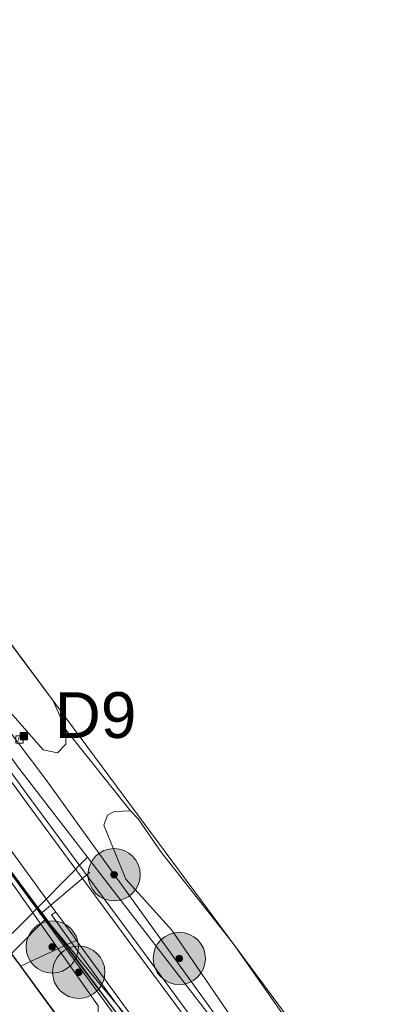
# Model space of a CAD drawing. Header units: metres. Extents: x 163628 to 167855, y 402678 to 405435.
# Tile 179 of 256: x 164752 to 164781, y 403613 to 403689. Entities that reach past the tile are written whole.
import ezdxf
from ezdxf.enums import TextEntityAlignment as Align

# ---------------------------------------------------------------- set-up
doc = ezdxf.new("R2010")
doc.units = ezdxf.units.M
doc.linetypes.add('X-CA190022.004-UO-WHM_Riolering gemeente_NLCS_v0.2$0$RI-OVERIG', pattern=[17, 5, -2, 2, -2, 0, -2, 2, -2])
doc.layers.get('0').update_dxf_attribs({"lineweight": 25})
for name, color, linetype, lineweight in [('X-CA190022.004-UO-BGT_Ondergrond$0$GE_314_WGDRijbaanLokaleweg_Vlak_GEM', 253, 'Continuous', 9), ('X-CA190022.004-UO-BGT_Ondergrond$0$GE_322_WGDInrit_Vlak_GEM', 253, 'Continuous', 9), ('X-CA190022.004-UO-BGT_Ondergrond$0$GE_367_OWGBerm_groenvoorziening_grasenk_GEM', 253, 'Continuous', 9), ('X-CA190022.004-UO-BGT_Ondergrond$0$GE_401_OTDErf_Vlak_GEM', 253, 'Continuous', 9), ('X-CA190022.004-UO-BGT_Ondergrond$0$GE_471_BTDBouwland_Vlak_GEM', 253, 'Continuous', 9), ('X-CA190022.004-UO-BGT_Ondergrond$0$GE_523_WTDGreppel_drogesloot_Vlak_GEM', 253, 'Continuous', 9), ('X-CA190022.004-UO-BGT_Ondergrond$0$GE_835_KSTRioolkast_Punt_GEM', 253, 'Continuous', 9), ('X-CA190022.004-UO-BGT_Ondergrond$0$GE_885_PutInspectieofRioolput_Punt_GEM', 253, 'Continuous', 9), ('X-CA190022.004-UO-BGT_Ondergrond$0$N-WE-RI-PUT_INSPECTIE-S', 253, 'Continuous', 9), ('X-CA190022.004-UO-DWM_Beplanting$0$B-WE-GR-BOOM-S AFKOMSTIG UIT BGT', 252, 'Continuous', 0), ('X-CA190022.004-UO-KAD_Percelen$0$B-WE-KG-GRENS_PERCEEL-GV', 150, 'Continuous', 9), ('X-CA190022.004-UO-WHM_Riolering gemeente - drukleidingen_v0.1$0$Riool_onder_druk_putnummers_drukgemaal', 214, 'Continuous', 25), ('X-CA190022.004-UO-WHM_Riolering gemeente_NLCS_v0.2$0$B-WE-RI-VRIJVERVAL_PVC_160-G', 214, 'X-CA190022.004-UO-WHM_Riolering gemeente_NLCS_v0.2$0$RI-OVERIG', 15)]:
    doc.layers.add(name, color=color, linetype=linetype, lineweight=lineweight)
doc.layers.add('X-CA190022.004-UO-DWM_Beplanting$0$B-WE-GR-BOOM-S AFKOMSTIG UIT BOMENBESTAND GEMEENTE', color=252, linetype='Continuous')
doc.layers.add('X-CA190022.004-UO-DWM_Beplanting$0$N-GV-GR-GRAS-A-200', color=7, linetype='Continuous')
for name, color, linetype, lineweight, transparency in [('X-CA190022.004-UO-KLIC$0$B-OI-KL-DATA_KPN_0000546663_VECT_19O042616-G', 42, 'X-CA190022.004-UO-KLIC$0$1-200 TELEFONIE-KPN', 0, 0.25), ('X-CA190022.004-UO-KLIC$0$B-OI-KL-DATA_ZIGGO BV_0000546674_VECT_19O042616-G', 42, 'X-CA190022.004-UO-KLIC$0$1-200 ZIGGO', 0, 0.25), ('X-CA190022.004-UO-KLIC$0$B-OI-KL-WATER_BW_0000551269_VECT_19O042616-G', 42, 'X-CA190022.004-UO-KLIC$0$1-200 WATERLEIDING', 0, 0.25), ('X-CA190022.004-UO-KLIC$0$B-WE-KL-ET_LS-G', 42, 'X-CA190022.004-UO-KLIC$0$1-200 LAAGSPANNING', 0, 0.25), ('X-CA190022.004-UO-KLIC$0$B-WE-KL-ET_LS_KABELBED-G', 42, 'X-CA190022.004-UO-KLIC$0$1-200 LAAGSPANNING', 0, 0.25), ('X-CA190022.004-UO-KLIC$0$B-WE-KL-ET_MS-G', 42, 'X-CA190022.004-UO-KLIC$0$1-200 MIDDENSPANNING', 0, 0.25), ('X-CA190022.004-UO-KLIC$0$B-WE-KL-GAS_LD-G', 42, 'X-CA190022.004-UO-KLIC$0$1-200 GASLEIDING LAGE DRUK', 0, 0.25), ('X-CA190022.004-UO-KLIC$0$B-WE-KL-GAS_LD_HULPSTUK-S', 42, 'X-CA190022.004-UO-KLIC$0$1-200 GASLEIDING LAGE DRUK', 0, 0.25)]:
    doc.layers.add(name, color=color, linetype=linetype, lineweight=lineweight, transparency=transparency)
doc.styles.add('X-CA190022.004-UO-BGT_Ondergrond$0$NLCS-ISO', font='NLCS-ISO.ttf')
doc.styles.add('X-CA190022.004-UO-KLIC$0$NLCS-ISO', font='NLCS-ISO.ttf')
doc.styles.add('X-CA190022.004-UO-WHM_Riolering gemeente - drukleidingen_v0.1$0$Style-Arial', font='arial.ttf')
doc.linetypes.add('X-CA190022.004-UO-KLIC$0$1-200 GASLEIDING LAGE DRUK', pattern='A,1.5,-0.6,["GAS LD",X-CA190022.004-UO-KLIC$0$NLCS-ISO,S=0.24,R=0,X=-0.5,Y=-0.12],-0.7', length=2.8)
doc.linetypes.add('X-CA190022.004-UO-KLIC$0$1-200 LAAGSPANNING', pattern='A,1.5,-0.6,["LS",X-CA190022.004-UO-KLIC$0$NLCS-ISO,S=0.24,R=0,X=-0.45,Y=-0.12],-0.05', length=2.15)
doc.linetypes.add('X-CA190022.004-UO-KLIC$0$1-200 MIDDENSPANNING', pattern='A,1.5,-0.6,["MS",X-CA190022.004-UO-KLIC$0$NLCS-ISO,S=0.24,R=0,X=-0.5,Y=-0.12],-0.05', length=2.15)
doc.linetypes.add('X-CA190022.004-UO-KLIC$0$1-200 TELEFONIE-KPN', pattern='A,1.5,-0.6,["KPN",X-CA190022.004-UO-KLIC$0$NLCS-ISO,S=0.24,R=0,X=-0.5,Y=-0.12],-0.3', length=2.4)
doc.linetypes.add('X-CA190022.004-UO-KLIC$0$1-200 WATERLEIDING', pattern='A,1.5,-0.6,["WATER",X-CA190022.004-UO-KLIC$0$NLCS-ISO,S=0.24,R=0,X=-0.5,Y=-0.12],-0.65', length=2.75)
doc.linetypes.add('X-CA190022.004-UO-KLIC$0$1-200 ZIGGO', pattern='A,1.5,-0.6,["ZIGGO",X-CA190022.004-UO-KLIC$0$NLCS-ISO,S=0.24,R=0,X=-0.5,Y=-0.12],-0.5', length=2.6)

# ---------------------------------------------------------------- blocks, each defined once
blk = doc.blocks.new('X-CA190022.004-UO-BGT_Ondergrond$0$SRI-PUT_INSPECTIEPUT_RIOOLPUT-SO')
at = {"color": 0, "linetype": 'ByBlock', "lineweight": 18}
blk.add_lwpolyline([(-1.12, -1.12), (1.12, -1.12), (1.12, 1.12), (-1.12, 1.12)], close=True, dxfattribs=at)
at = {"color": 0, "linetype": 'ByBlock', "lineweight": 18, "style": 'X-CA190022.004-UO-BGT_Ondergrond$0$NLCS-ISO'}
blk.add_text('r', height=1.5, dxfattribs=at).set_placement((0, 0.28), align=Align.MIDDLE_CENTER)
blk = doc.blocks.new('X-CA190022.004-UO-BGT_Ondergrond$0$IMGEOInspectierioolput')
at = {"layer": 'X-CA190022.004-UO-BGT_Ondergrond$0$N-WE-RI-PUT_INSPECTIE-S', "xscale": 10, "yscale": 10, "zscale": 10}
blk.add_blockref('X-CA190022.004-UO-BGT_Ondergrond$0$SRI-PUT_INSPECTIEPUT_RIOOLPUT-SO', (0, 0), dxfattribs=at)
blk = doc.blocks.new('*U22')
at = {"layer": 'X-CA190022.004-UO-BGT_Ondergrond$0$GE_835_KSTRioolkast_Punt_GEM'}
h = blk.add_hatch(color=40, dxfattribs=at)
edge = h.paths.add_edge_path()
edge.add_spline(control_points=[(-15.8, -13), (-15.8, -15.8), (-13, -15.8)], knot_values=[0, 0, 0, 1, 1, 1], degree=2, periodic=0)
edge.add_line((-13, -15.8), (13, -15.8))
edge.add_spline(control_points=[(13, -15.8), (15.8, -15.8), (15.8, -13)], knot_values=[0, 0, 0, 1, 1, 1], degree=2, periodic=0)
edge.add_line((15.8, -13), (15.8, 13))
edge.add_spline(control_points=[(15.8, 13), (15.8, 15.8), (13.2, 15.8)], knot_values=[0, 0, 0, 1, 1, 1], degree=2, periodic=0)
edge.add_line((13.2, 15.8), (-13, 15.8))
edge.add_spline(control_points=[(-13, 15.8), (-15.8, 15.8), (-15.8, 13)], knot_values=[0, 0, 0, 1, 1, 1], degree=2, periodic=0)
edge.add_line((-15.8, 13), (-15.8, -13))
blk = doc.blocks.new('X-CA190022.004-UO-BGT_Ondergrond$0$IMGEORioolkast')
at = {"layer": 'X-CA190022.004-UO-BGT_Ondergrond$0$GE_835_KSTRioolkast_Punt_GEM'}
h = blk.add_hatch(color=256, dxfattribs=at)
edge = h.paths.add_edge_path()
edge.add_spline(control_points=[(8.9, -11.9), (9.1, -11.9), (9.1, -11.7)], knot_values=[0, 0, 0, 1, 1, 1], degree=2, periodic=0)
edge.add_line((9.1, -11.7), (9.1, 3.6))
edge.add_line((9.1, 3.6), (-9.1, 3.6))
edge.add_line((-9.1, 3.6), (-9.1, -11.7))
edge.add_spline(control_points=[(-9.1, -11.7), (-9, -11.9), (-8.9, -11.9)], knot_values=[0, 0, 0, 1, 1, 1], degree=2, periodic=0)
edge.add_line((-8.9, -11.9), (8.9, -11.9))
edge = h.paths.add_edge_path()
edge.add_line((8.9, 9.2), (-8.9, 9.2))
edge.add_spline(control_points=[(-8.9, 9.2), (-9.1, 9.1), (-9.1, 9)], knot_values=[0, 0, 0, 1, 1, 1], degree=2, periodic=0)
edge.add_line((-9.1, 9), (-9.1, 6.6))
edge.add_spline(control_points=[(-9.1, 6.6), (-9, 6.4), (-8.9, 6.4)], knot_values=[0, 0, 0, 1, 1, 1], degree=2, periodic=0)
edge.add_line((-8.9, 6.4), (8.9, 6.4))
edge.add_spline(control_points=[(8.9, 6.4), (9.1, 6.4), (9.1, 6.6)], knot_values=[0, 0, 0, 1, 1, 1], degree=2, periodic=0)
edge.add_line((9.1, 6.6), (9.1, 9))
edge.add_spline(control_points=[(9.1, 9), (9.1, 9.2), (8.9, 9.2)], knot_values=[0, 0, 0, 1, 1, 1], degree=2, periodic=0)
h = blk.add_hatch(color=256, dxfattribs=at)
edge = h.paths.add_edge_path(flags=0)
edge.add_spline(control_points=[(-7.3, -1.4), (-7.3, -2.4), (-6.1, -2.6)], knot_values=[0, 0, 0, 1, 1, 1], degree=2, periodic=0)
edge.add_spline(control_points=[(-6.1, -2.6), (-4.8, -2.4), (-4.8, -1.5), (-4.8, -0.1), (-6.1, -0.1)], knot_values=[0, 0, 0, 0.5, 0.5, 1, 1, 1], degree=2, periodic=0)
edge.add_spline(control_points=[(-6.1, -0.1), (-7.1, -0.1), (-7.3, -1.3)], knot_values=[0, 0, 0, 1, 1, 1], degree=2, periodic=0)
edge.add_line((-7.3, -1.3), (-7.3, -1.4))
blk.add_blockref('*U22', (0, 0), dxfattribs=at)
blk = doc.blocks.new('X-CA190022.004-UO-KLIC$0$SKL-WTB_HULP_OVERIG-SO')
at = {"color": 0, "linetype": 'ByBlock', "lineweight": 18}
for points in [[(-0.1, 0.1), (0.1, -0.1)], [(0.1, 0.1), (-0.1, -0.1)]]:
    blk.add_lwpolyline(points, dxfattribs=at)
at = {"color": 0, "linetype": 'ByBlock', "lineweight": 18, "style": 'X-CA190022.004-UO-KLIC$0$NLCS-ISO', "flags": 1}
for tag, p in [('TYPE', (1.5, 0)), ('LABEL', (1.5, -1.5)), ('OMSCHRIJVING', (1.5, -3))]:
    blk.add_attdef(tag, p, '', height=1, dxfattribs=at)
blk = doc.blocks.new('X-CA190022.004-UO-DWM_Beplanting$0$SGR-BOOM_01-SO')
at = {"linetype": 'ByBlock', "lineweight": 18}
h = blk.add_hatch(color=0, dxfattribs=at)
h.dxf.hatch_style = 1
edge = h.paths.add_edge_path()
edge.add_arc((0, 0), 0.25, 0, 360)
at = {"color": 0, "linetype": 'ByBlock', "lineweight": 18}
for radius in [2, 0.25]:
    blk.add_circle((0, 0), radius, dxfattribs=at)
blk = doc.blocks.new('X-CA190022.004-UO-DWM_Beplanting$0$IMGEOBoom')
at = {"transparency": 33554457}
h = blk.add_hatch(color=256, dxfattribs=at)
h.dxf.hatch_style = 1
edge = h.paths.add_edge_path()
edge.add_arc((0, 0), 100, 0, 360)
edge = h.paths.add_edge_path(flags=17)
edge.add_arc((0, 0), 12.5, 0, 360)
h = blk.add_hatch()
h.set_pattern_fill('ANGLE', color=256)
h.set_pattern_definition([(0, (0, 0), (0, 6.985), [5.08, -1.905]), (90, (0, 0), (-6.985, 4e-16), [5.08, -1.905])])
edge = h.paths.add_edge_path(flags=17)
edge.add_arc((0, 0), 12.5, 0, 360)
at = {"layer": 'X-CA190022.004-UO-DWM_Beplanting$0$N-GV-GR-GRAS-A-200'}
h = blk.add_hatch(color=256, dxfattribs=at)
h.dxf.hatch_style = 1
edge = h.paths.add_edge_path(flags=17)
edge.add_arc((0, 0), 12.5, 0, 360)
at = {"xscale": 50, "yscale": 50, "zscale": 50}
blk.add_blockref('X-CA190022.004-UO-DWM_Beplanting$0$SGR-BOOM_01-SO', (0, 0), dxfattribs=at)

msp = doc.modelspace()

# ---------------------------------------------------------------- linework, layer by layer
at = {"layer": 'X-CA190022.004-UO-BGT_Ondergrond$0$GE_314_WGDRijbaanLokaleweg_Vlak_GEM', "flags": 128}
for points in [[(164782.303, 403588.241), (164780.785, 403590.311), (164766.242, 403609.904), (164760.062, 403618.276), (164752.442, 403628.626), (164740.599, 403644.882), (164735.551, 403651.729), (164729.751, 403659.53), (164722.247, 403669.774), (164716.183, 403678.114), (164709.537, 403687.194), (164702.351, 403697.026), (164696.519, 403704.996), (164690.603, 403713.145), (164683.279, 403723.167), (164675.988, 403733.179), (164670.209, 403741.032), (164665.415, 403747.625), (164660.663, 403754.229)], [(164660.663, 403754.229), (164665.415, 403747.625), (164670.209, 403741.032), (164675.988, 403733.179), (164683.279, 403723.167), (164690.603, 403713.145), (164696.519, 403704.996), (164702.351, 403697.026), (164709.537, 403687.194), (164716.183, 403678.114), (164722.247, 403669.774), (164729.751, 403659.53), (164735.551, 403651.729), (164740.599, 403644.882), (164752.442, 403628.626), (164760.062, 403618.276), (164766.242, 403609.904), (164780.785, 403590.311), (164782.303, 403588.241)], [(164660.988, 403754.462), (164665.739, 403747.86), (164670.532, 403741.268), (164676.31, 403733.415), (164683.602, 403723.403), (164690.926, 403713.38), (164696.843, 403705.231), (164702.674, 403697.262), (164709.86, 403687.431), (164716.506, 403678.35), (164722.571, 403670.01), (164730.073, 403659.767), (164735.872, 403651.968), (164740.922, 403645.119), (164752.764, 403628.862), (164760.384, 403618.513), (164766.564, 403610.142), (164781.106, 403590.549)], [(164782.06, 403582.745), (164777.909, 403588.506), (164776.978, 403589.691), (164773.503, 403594.45), (164773.242, 403594.807), (164756.175, 403618.18), (164755.814, 403618.673), (164755.128, 403619.613), (164754.598, 403620.338), (164749.707, 403627.037), (164749.202, 403627.728), (164743.212, 403635.93), (164742.982, 403636.246), (164736.982, 403644.462), (164726.204, 403659.222), (164725.823, 403659.744), (164719.087, 403668.969), (164719.064, 403669), (164719.021, 403669.058), (164706.987, 403685.538), (164662.553, 403746.388)], [(164755.128, 403619.613), (164755.814, 403618.673), (164756.175, 403618.18), (164755.806, 403618.009), (164754.261, 403620.124), (164754.598, 403620.338), (164755.128, 403619.613)], [(164756.175, 403618.18), (164773.242, 403594.807), (164773.503, 403594.45), (164773.433, 403593.87), (164755.806, 403618.009), (164756.175, 403618.18)]]:
    msp.add_lwpolyline(points, dxfattribs=at)
at = {"layer": 'X-CA190022.004-UO-BGT_Ondergrond$0$GE_322_WGDInrit_Vlak_GEM', "flags": 128}
msp.add_lwpolyline([(164749.707, 403627.037), (164754.598, 403620.338), (164754.261, 403620.124), (164755.806, 403618.009), (164751.89, 403616.199), (164747.163, 403622.516), (164748.033, 403623.057), (164748.696, 403624.095), (164749.451, 403626.574), (164749.707, 403627.037)], dxfattribs=at)
at = {"layer": 'X-CA190022.004-UO-BGT_Ondergrond$0$GE_367_OWGBerm_groenvoorziening_grasenk_GEM', "flags": 128}
for points in [[(164662.285, 403756.087), (164667.989, 403748.408), (164691.913, 403716.694), (164701.808, 403703.406), (164714.715, 403685.603), (164724.381, 403672.999), (164734.194, 403659.474), (164741.031, 403649.617), (164748.111, 403639.057), (164753.645, 403632.748), (164754.72, 403632.534), (164755.372, 403633.194), (164755.404, 403634.255), (164760.321, 403628.1), (164759.096, 403628.044), (164758.541, 403627.755), (164758.282, 403626.995), (164759.952, 403622.871), (164763.477, 403618.947), (164768.388, 403611.756), (164776.156, 403600.768), (164778.837, 403597.318), (164780.685, 403595.531), (164782.238, 403594.647)], [(164781.106, 403590.549), (164766.564, 403610.142), (164760.384, 403618.513), (164752.764, 403628.862), (164740.922, 403645.119), (164735.872, 403651.968), (164730.073, 403659.767), (164722.571, 403670.01), (164716.506, 403678.35), (164709.86, 403687.431), (164702.674, 403697.262), (164696.843, 403705.231), (164690.926, 403713.38), (164683.602, 403723.403), (164676.31, 403733.415), (164670.532, 403741.268), (164665.739, 403747.86), (164660.988, 403754.462)], [(164755.806, 403618.009), (164773.433, 403593.87), (164773.11, 403592.471), (164770.591, 403591.238), (164770.365, 403591.121), (164759.291, 403606.055), (164751.89, 403616.199), (164755.806, 403618.009)]]:
    msp.add_lwpolyline(points, dxfattribs=at)
at = {"layer": 'X-CA190022.004-UO-BGT_Ondergrond$0$GE_401_OTDErf_Vlak_GEM', "flags": 128}
msp.add_lwpolyline([(164738.382, 403634.545), (164746.613, 403623.375), (164747.163, 403622.516), (164751.89, 403616.199), (164759.291, 403606.055), (164770.365, 403591.121), (164770.591, 403591.238), (164772.207, 403588.601), (164775.323, 403584.718), (164771.769, 403583.145), (164757.734, 403576.121), (164741.697, 403568.756), (164724.691, 403560.303), (164702.856, 403549.805), (164681.914, 403539.451), (164655.322, 403527.058)], dxfattribs=at)
at = {"layer": 'X-CA190022.004-UO-BGT_Ondergrond$0$GE_471_BTDBouwland_Vlak_GEM', "flags": 128}
msp.add_lwpolyline([(164781.198, 403601.206), (164775.351, 403607.684), (164768.15, 403617.949), (164762.649, 403624.922), (164760.891, 403627.48), (164760.321, 403628.1), (164755.404, 403634.255), (164754.392, 403636.516), (164738.704, 403657.589), (164711.189, 403695.297), (164700.071, 403709.885), (164705.311, 403712.14), (164729.188, 403722.81), (164751.031, 403732.217), (164802.784, 403755.154)], dxfattribs=at)
at = {"layer": 'X-CA190022.004-UO-BGT_Ondergrond$0$GE_523_WTDGreppel_drogesloot_Vlak_GEM', "flags": 128}
for points in [[(164802.784, 403755.154), (164751.031, 403732.217), (164729.188, 403722.81), (164705.311, 403712.14), (164700.071, 403709.885), (164711.189, 403695.297), (164738.704, 403657.589), (164754.392, 403636.516), (164755.404, 403634.255), (164755.372, 403633.194), (164754.72, 403632.534), (164753.645, 403632.748), (164748.111, 403639.057), (164741.031, 403649.617), (164734.194, 403659.474), (164724.381, 403672.999), (164714.715, 403685.603), (164701.808, 403703.406), (164691.913, 403716.694), (164667.989, 403748.408), (164662.285, 403756.087)], [(164782.238, 403594.647), (164780.685, 403595.531), (164778.837, 403597.318), (164776.156, 403600.768), (164768.388, 403611.756), (164763.477, 403618.947), (164759.952, 403622.871), (164758.282, 403626.995), (164758.541, 403627.755), (164759.096, 403628.044), (164760.321, 403628.1), (164760.891, 403627.48), (164762.649, 403624.922), (164768.15, 403617.949), (164775.351, 403607.684), (164781.198, 403601.206)]]:
    msp.add_lwpolyline(points, dxfattribs=at)
at = {"layer": 'X-CA190022.004-UO-KAD_Percelen$0$B-WE-KG-GRENS_PERCEEL-GV', "flags": 128}
for points in [[(165112.96, 403892.75), (165013.384, 403848.933), (164699.405, 403710.75), (164782.888, 403598.044), (164827.139, 403618.955), (164891.876, 403652.217), (165174.211, 403781.023), (165147.929, 403847.659), (165142.318, 403859.073), (165133.014, 403872.153), (165124.362, 403881.795), (165115.178, 403891.433)], [(164674.031, 403570.572), (164642.773, 403543.203), (164648.623, 403536.343), (164721.06, 403580.454), (164728.988, 403588.387), (164758.818, 403606.816), (164746.055, 403624.153), (164728.717, 403605.949), (164701.846, 403593.015), (164690.679, 403585.149)]]:
    msp.add_lwpolyline(points, close=True, dxfattribs=at)
msp.add_lwpolyline([(164746.055, 403624.153), (164758.818, 403606.816), (164771.579, 403589.482), (164774.865, 403585.072), (164787.129, 403591.173), (164782.888, 403598.044), (164699.405, 403710.75), (164663.685, 403758.357), (164661.722, 403760.973), (164659.615, 403759.431), (164642.451, 403785.473), (164645.222, 403787.472), (164634.394, 403810.405), (164625.515, 403830.201), (164611.096, 403857.983), (164606.674, 403863.903), (164600.273, 403873.433), (164599.577, 403873.307)], dxfattribs=at)
at = {"layer": 'X-CA190022.004-UO-KLIC$0$B-OI-KL-DATA_KPN_0000546663_VECT_19O042616-G', "flags": 128}
for points in [[(164780.167, 403594.833), (164779.5, 403594.833), (164778.5, 403596.167), (164753.833, 403630.5), (164744.5, 403642.833), (164729.167, 403662.833), (164722.167, 403672.5), (164709.833, 403690.167)], [(164785.5, 403585.5), (164781.167, 403583.5), (164780.833, 403583.833), (164772.833, 403593.5), (164768.833, 403599.167), (164704.167, 403687.5)]]:
    msp.add_lwpolyline(points, dxfattribs=at)
at = {"layer": 'X-CA190022.004-UO-KLIC$0$B-OI-KL-DATA_ZIGGO BV_0000546674_VECT_19O042616-G', "flags": 128}
for points in [[(164731.5, 403649.833), (164753.833, 403619.833)], [(164753.833, 403619.833), (164725.833, 403591.5)], [(164753.833, 403619.833), (164761.833, 403610.167)]]:
    msp.add_lwpolyline(points, dxfattribs=at)
at = {"layer": 'X-CA190022.004-UO-KLIC$0$B-OI-KL-WATER_BW_0000551269_VECT_19O042616-G', "flags": 128}
msp.add_lwpolyline([(164746.833, 403628.833), (164757.833, 403613.167), (164757.833, 403612.167)], dxfattribs=at)
at = {"layer": 'X-CA190022.004-UO-KLIC$0$B-WE-KL-ET_LS-G'}
msp.add_lwpolyline([(164749.007, 403626.369), (164752.634, 403621.479), (164765.257, 403604.559), (164774.274, 403592.471), (164774.867, 403591.676), (164775.502, 403591.499), (164779.314, 403594.244), (164779.864, 403594.321), (164780.279, 403593.99), (164788.185, 403582.539), (164789.329, 403582.311), (164790.345, 403582.439), (164791.014, 403581.411), (164795.252, 403574.898), (164795.431, 403571.869), (164795.456, 403571.454)], dxfattribs=at)
at = {"layer": 'X-CA190022.004-UO-KLIC$0$B-WE-KL-ET_LS_KABELBED-G'}
msp.add_lwpolyline([(164749.007, 403626.369), (164752.634, 403621.479), (164765.257, 403604.559), (164774.274, 403592.471), (164774.867, 403591.676), (164775.502, 403591.499)], dxfattribs=at)
at = {"layer": 'X-CA190022.004-UO-KLIC$0$B-WE-KL-ET_MS-G', "linetype": 'X-CA190022.004-UO-KLIC$0$1-200 MIDDENSPANNING'}
msp.add_lwpolyline([(164703.368, 403687.802), (164752.24, 403621.93), (164775.53, 403591), (164779.048, 403584.809), (164779.362, 403584.177), (164779.659, 403583.547), (164779.94, 403582.92), (164780.076, 403582.551), (164780.339, 403581.844), (164780.586, 403581.176), (164780.705, 403580.857), (164780.93, 403580.25)], dxfattribs=at)
at = {"layer": 'X-CA190022.004-UO-KLIC$0$B-WE-KL-GAS_LD-G'}
for points in [[(164809.062, 403564.861), (164806.109, 403570.727), (164805.195, 403572.542), (164803.441, 403576.027), (164802.991, 403576.92), (164802.318, 403578.258), (164795.617, 403591.569), (164794.852, 403593.088), (164779.758, 403593.513), (164769.02, 403608.958), (164768.835, 403609.198), (164768.256, 403609.95), (164757.016, 403624.549), (164751.77, 403631.362), (164730.911, 403660.155), (164730.316, 403660.96), (164730.084, 403661.274), (164729.722, 403661.764), (164712.906, 403684.533), (164711.738, 403686.115), (164710.588, 403687.671), (164708.658, 403690.284)], [(164757.016, 403624.549), (164725.529, 403592.55)]]:
    msp.add_lwpolyline(points, dxfattribs=at)
at = {"layer": 'X-CA190022.004-UO-WHM_Riolering gemeente_NLCS_v0.2$0$B-WE-RI-VRIJVERVAL_PVC_160-G'}
msp.add_line((164757.199, 403623.393), (164752.055, 403619.039), dxfattribs=at)

# ---------------------------------------------------------------- block references
at = {"layer": 'X-CA190022.004-UO-BGT_Ondergrond$0$GE_835_KSTRioolkast_Punt_GEM', "xscale": 0.02, "yscale": 0.02, "zscale": 0.02}
msp.add_blockref('X-CA190022.004-UO-BGT_Ondergrond$0$IMGEORioolkast', (164752.162, 403633.81), dxfattribs=at)
at = {"layer": 'X-CA190022.004-UO-BGT_Ondergrond$0$GE_885_PutInspectieofRioolput_Punt_GEM', "xscale": 0.025, "yscale": 0.025, "zscale": 0.025}
msp.add_blockref('X-CA190022.004-UO-BGT_Ondergrond$0$IMGEOInspectierioolput', (164751.815, 403633.558), dxfattribs=at)
at = {"layer": 'X-CA190022.004-UO-DWM_Beplanting$0$B-WE-GR-BOOM-S AFKOMSTIG UIT BGT', "xscale": 0.02, "yscale": 0.02, "zscale": 0.02}
for p in [(164759.058, 403623.203), (164754.328, 403617.672), (164764.043, 403616.795), (164756.354, 403615.737)]:
    msp.add_blockref('X-CA190022.004-UO-DWM_Beplanting$0$IMGEOBoom', p, dxfattribs=at)
at = {"layer": 'X-CA190022.004-UO-DWM_Beplanting$0$B-WE-GR-BOOM-S AFKOMSTIG UIT BOMENBESTAND GEMEENTE', "xscale": 0.02, "yscale": 0.02, "zscale": 0.02}
for p in [(164759.058, 403623.203), (164764.043, 403616.795), (164756.354, 403615.737)]:
    msp.add_blockref('X-CA190022.004-UO-DWM_Beplanting$0$IMGEOBoom', p, dxfattribs=at)
at = {"layer": 'X-CA190022.004-UO-KLIC$0$B-WE-KL-GAS_LD_HULPSTUK-S', "xscale": 0.04, "yscale": 0.04, "zscale": 0.2}
msp.add_blockref('X-CA190022.004-UO-KLIC$0$SKL-WTB_HULP_OVERIG-SO', (164757.016, 403624.549), dxfattribs=at)

# ---------------------------------------------------------------- texts
at = {"layer": 'X-CA190022.004-UO-WHM_Riolering gemeente - drukleidingen_v0.1$0$Riool_onder_druk_putnummers_drukgemaal', "linetype": 'Continuous', "style": 'X-CA190022.004-UO-WHM_Riolering gemeente - drukleidingen_v0.1$0$Style-Arial'}
msp.add_text('D9', height=3.5, dxfattribs=at).set_placement((164754.511, 403633.67))

doc.saveas('drawing.dxf')
